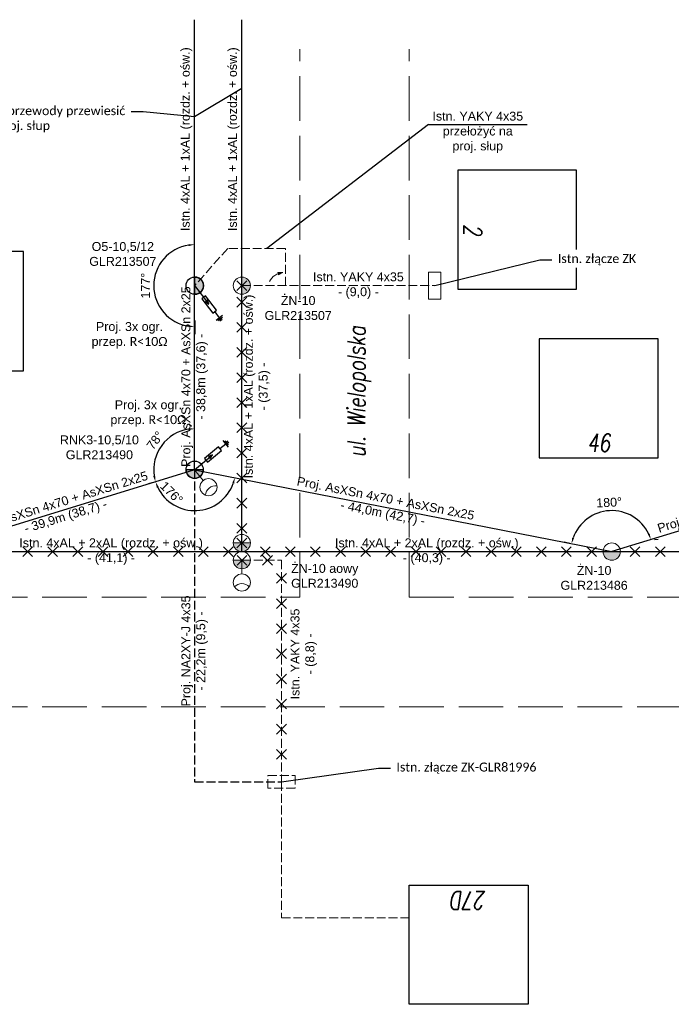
# Model space of a CAD drawing. Header units: metres. Extents: x 6536102 to 6570154, y 5559884 to 5568618.
# Tile 13 of 40: x 6541136 to 6541245, y 5564546 to 5564712. Entities that reach past the tile are written whole.
import ezdxf
from ezdxf import colors
from ezdxf.entities.mleader import LeaderData, LeaderLine
from ezdxf.lldxf.tags import DXFTag
from ezdxf.math import Vec2, Vec3

# ---------------------------------------------------------------- set-up
doc = ezdxf.new("R2010")
doc.units = ezdxf.units.M
doc.linetypes.add('1053', pattern=[2, 1.5, -0.5])
doc.layers.add('ELE_OSW', color=7, linetype='Continuous')
doc.layers.add('SCHEMATY_ELE', color=7, linetype='Continuous')
doc.styles.add('Romans_0.9', font='romans.shx', dxfattribs={"width": 0.75, "oblique": 9, "height": 0.1})
doc.styles.get("Standard").update_dxf_attribs({"font": 'arial.ttf'})
tags = doc.linetypes.add('ASXSN4X50+25', pattern='A,6.328383,-0.651518,["AsXSn 4x50+25",Standard,S=2.5,R=0,X=0,Y=-1.25],-25.651347,6.384745', length=39.015993).pattern_tags.tags
tags[6] = DXFTag(74, 10)
doc.dimstyles.new('ISO-25', dxfattribs={"dimtxt": 2.5, "dimasz": 2.5, "dimexe": 1.25, "dimexo": 0.625, "dimtad": 1, "dimtxsty": 'Standard', "dimcen": 2.5, "dimadec": 0, "dimazin": 0, "dimtfac": 1, "dimtmove": 0, "dimatfit": 3, "dimfxl": 1, "dimarcsym": 0})

# ---------------------------------------------------------------- blocks, each defined once
blk = doc.blocks.new('*D126')
at = {"color": 0, "linetype": 'ASXSN4X50+25', "lineweight": -2, "transparency": 16777216}
blk.add_arc((6541165.24, 5564636.22), 6.87, 205.4513, 340.505, dxfattribs=at)
at = {"color": 0, "linetype": 'ASXSN4X50+25', "transparency": 16777216}
for points in [[(6541158.87, 5564633.21), (6541159.18, 5564633.33), (6541158.66, 5564634.2)], [(6541171.55, 5564633.97), (6541171.88, 5564633.88), (6541171.98, 5564634.89)]]:
    blk.add_solid(points, dxfattribs=at)
at = {"layer": 'Defpoints', "color": 0, "linetype": 'ASXSN4X50+25', "transparency": 16777216}
for p in [(6541165.24, 5564636.22), (6541165.24, 5564636.22), (6541158.66, 5564634.2), (6541171.99, 5564634.89), (6541168.49, 5564630.17)]:
    blk.add_point(p, dxfattribs=at)
at = {"color": 0, "linetype": 'ASXSN4X50+25', "transparency": 16777216, "insert": (6541161.35, 5564632.35), "char_height": 1.8, "attachment_point": 5, "rotation": 314.881}
blk.add_mtext('{\\H0.83333x;176%%D}', dxfattribs=at)
blk = doc.blocks.new('*D132')
at = {"color": 0, "linetype": 'ASXSN4X50+25', "lineweight": -2, "transparency": 16777216}
for p, q in [((6541164.73, 5564643.48), (6541164.23, 5564643.85)), ((6541158.06, 5564634.01), (6541157.46, 5564633.83))]:
    blk.add_line(p, q, dxfattribs=at)
blk.add_arc((6541165.24, 5564636.22), 6.89, 98.3288, 188.7805, dxfattribs=at)
at = {"color": 0, "linetype": 'ASXSN4X50+25', "lineweight": 50, "transparency": 16777216}
for points in [[(6541164.23, 5564643.2), (6541164.25, 5564642.87), (6541165.24, 5564643.11)], [(6541158.59, 5564635.21), (6541158.27, 5564635.13), (6541158.65, 5564634.2)]]:
    blk.add_solid(points, dxfattribs=at)
at = {"layer": 'Defpoints', "color": 0, "linetype": 'ASXSN4X50+25', "lineweight": 50, "transparency": 16777216}
for p in [(6541165.24, 5564643.11), (6541161.22, 5564641.81), (6541165.24, 5564636.22), (6541165.24, 5564636.22), (6541158.66, 5564634.2)]:
    blk.add_point(p, dxfattribs=at)
at = {"color": 0, "linetype": 'ASXSN4X50+25', "transparency": 16777216, "insert": (6541158.58, 5564641.14), "char_height": 1.8, "attachment_point": 5, "rotation": 53.5546}
blk.add_mtext('{\\H0.83333x;78%%D}', dxfattribs=at)
blk = doc.blocks.new('_None')
blk = doc.blocks.new('*D233')
at = {"color": 0, "linetype": 'ASXSN4X50+25', "lineweight": -2, "transparency": 16777216}
for p, q in [((6541242.55, 5564624.53), (6541243.17, 5564624.56)), ((6541228.31, 5564623.85), (6541227.37, 5564624.04))]:
    blk.add_line(p, q, dxfattribs=at)
blk.add_arc((6541235.35, 5564622.47), 6.88, 25.4398, 160.5726, dxfattribs=at)
at = {"color": 0, "linetype": 'ASXSN4X50+25', "lineweight": 50, "transparency": 16777216}
for points in [[(6541229.02, 5564624.72), (6541228.7, 5564624.81), (6541228.59, 5564623.8)], [(6541241.72, 5564625.49), (6541241.41, 5564625.37), (6541241.93, 5564624.5)]]:
    blk.add_solid(points, dxfattribs=at)
at = {"layer": 'Defpoints', "color": 0, "linetype": 'ASXSN4X50+25', "lineweight": 50, "transparency": 16777216}
for p in [(6541237.96, 5564628.84), (6541241.93, 5564624.5), (6541228.92, 5564623.73), (6541235.35, 5564622.47), (6541235.35, 5564622.47)]:
    blk.add_point(p, dxfattribs=at)
at = {"color": 0, "linetype": 'ASXSN4X50+25', "transparency": 16777216, "insert": (6541234.91, 5564630.73), "char_height": 1.8, "attachment_point": 5, "rotation": 3.0062}
blk.add_mtext('{\\H0.83333x;180%%D}', dxfattribs=at)
blk = doc.blocks.new('*D235')
at = {"color": 0, "linetype": 'ASXSN4X50+25', "lineweight": -2, "transparency": 16777216}
blk.add_line((6541165.24, 5564661.28), (6541165.24, 5564659.01), dxfattribs=at)
blk.add_arc((6541165.24, 5564667.14), 6.89, 98.3288, 261.6712, dxfattribs=at)
at = {"color": 0, "linetype": 'ASXSN4X50+25', "lineweight": 50, "transparency": 16777216}
for points in [[(6541164.23, 5564674.12), (6541164.25, 5564673.79), (6541165.24, 5564674.03)], [(6541164.25, 5564660.5), (6541164.23, 5564660.16), (6541165.24, 5564660.26)]]:
    blk.add_solid(points, dxfattribs=at)
at = {"layer": 'Defpoints', "color": 0, "linetype": 'ASXSN4X50+25', "lineweight": 50, "transparency": 16777216}
for p in [(6541165.24, 5564674.03), (6541159.27, 5564670.58), (6541165.24, 5564667.14), (6541165.24, 5564667.14), (6541165.24, 5564661.91)]:
    blk.add_point(p, dxfattribs=at)
at = {"color": 0, "linetype": 'ASXSN4X50+25', "transparency": 16777216, "insert": (6541156.97, 5564667.14), "char_height": 1.8, "attachment_point": 5, "rotation": 90}
blk.add_mtext('{\\H0.83333x;177%%D}', dxfattribs=at)

msp = doc.modelspace()

# ---------------------------------------------------------------- hatches: boundary and pattern name
at = {"layer": 'SCHEMATY_ELE', "linetype": '1053', "lineweight": 18}
h = msp.add_hatch(color=256, dxfattribs=at)
h.dxf.hatch_style = 1
h.paths.add_polyline_path([(6541180.031, 5564669.37), (6541179.228, 5564669.346), (6541179.329, 5564668.98)])
at = {"layer": 'SCHEMATY_ELE', "lineweight": 30}
h = msp.add_hatch(color=0, dxfattribs=at)
h.dxf.hatch_style = 1
edge = h.paths.add_edge_path()
edge.add_line((6541165.235, 5564668.588), (6541165.235, 5564665.696))
edge.add_arc((6541165.309, 5564667.142), 1.448, 267.0832, 452.9168)
at = {"layer": 'SCHEMATY_ELE', "lineweight": 18}
h = msp.add_hatch(color=8, dxfattribs=at)
h.dxf.hatch_style = 1
edge = h.paths.add_edge_path()
edge.add_line((6541173.164, 5564668.588), (6541173.164, 5564665.696))
edge.add_arc((6541173.164, 5564667.142), 1.446, 270, 450)
at = {"layer": 'SCHEMATY_ELE', "lineweight": 30}
h = msp.add_hatch(color=7, dxfattribs=at)
h.dxf.hatch_style = 1
h.paths.add_polyline_path([(6541167.037, 5564664.443), (6541167.621, 5564664.038), (6541167.379, 5564664.706)])
h = msp.add_hatch(color=7, dxfattribs=at)
h.dxf.hatch_style = 1
h.paths.add_polyline_path([(6541167.861, 5564638.129), (6541168.243, 5564638.728), (6541167.585, 5564638.461)])
h = msp.add_hatch(color=0, dxfattribs=at)
h.dxf.hatch_style = 1
edge = h.paths.add_edge_path()
edge.add_line((6541166.681, 5564636.222), (6541163.789, 5564636.222))
edge.add_arc((6541165.235, 5564636.222), 1.446, 180, 360)
at = {"layer": 'SCHEMATY_ELE', "lineweight": 18}
h = msp.add_hatch(color=8, dxfattribs=at)
h.dxf.hatch_style = 1
edge = h.paths.add_edge_path()
edge.add_line((6541174.61, 5564623.918), (6541171.718, 5564623.918))
edge.add_arc((6541173.164, 5564623.918), 1.446, 180, 360)
h = msp.add_hatch(color=8, dxfattribs=at)
h.dxf.hatch_style = 1
edge = h.paths.add_edge_path()
edge.add_line((6541236.794, 5564622.472), (6541233.902, 5564622.472))
edge.add_arc((6541235.348, 5564622.472), 1.446, 180, 360)
h = msp.add_hatch(color=8, dxfattribs=at)
h.dxf.hatch_style = 1
edge = h.paths.add_edge_path()
edge.add_line((6541174.615, 5564621.026), (6541171.724, 5564621.026))
edge.add_arc((6541173.17, 5564621.026), 1.446, 180, 360)

# ---------------------------------------------------------------- linework, layer by layer
at = {"color": 8}
for p, q in [((6541165.235, 5564667.142), (6541165.235, 5564711.811)), ((6541173.164, 5564667.142), (6541173.164, 5564711.811)), ((6541173.164, 5564622.472), (6541173.164, 5564667.142)), ((6541120.566, 5564622.472), (6541173.164, 5564622.472)), ((6541173.164, 5564622.472), (6541235.348, 5564622.472)), ((6541235.348, 5564622.472), (6541287.946, 5564622.472))]:
    msp.add_line(p, q, dxfattribs=at)
at = {"color": 0, "linetype": '1053', "lineweight": 9, "ltscale": 5}
for p, q in [((6541182.898, 5564614.821), (6541182.898, 5564706.85)), ((6541201.314, 5564614.821), (6541201.314, 5564706.85)), ((6541069.617, 5564614.821), (6541182.898, 5564614.821)), ((6541201.314, 5564614.821), (6541541.659, 5564614.821)), ((6541069.617, 5564596.405), (6541298.134, 5564596.405))]:
    msp.add_line(p, q, dxfattribs=at)
for q in [(6541177.381, 5564673.398), (6541221.135, 5564694.211)]:
    msp.add_line((6541204.52, 5564694.211), q)
at = {"lineweight": 30}
for p, q in [((6541165.235, 5564636.222), (6541165.235, 5564667.142)), ((6541165.235, 5564636.222), (6541120.566, 5564622.472)), ((6541165.235, 5564636.222), (6541235.348, 5564622.472)), ((6541280.017, 5564636.222), (6541235.348, 5564622.472))]:
    msp.add_line(p, q, dxfattribs=at)
at = {"color": 1}
for p, q in [((6541173.98, 5564666.325), (6541172.347, 5564667.958)), ((6541172.347, 5564666.325), (6541173.98, 5564667.958)), ((6541173.98, 5564663.548), (6541172.347, 5564665.181)), ((6541172.347, 5564663.548), (6541173.98, 5564665.181)), ((6541173.98, 5564659.329), (6541172.347, 5564660.962)), ((6541172.347, 5564659.329), (6541173.98, 5564660.962)), ((6541173.98, 5564655.109), (6541172.347, 5564656.742)), ((6541172.347, 5564655.109), (6541173.98, 5564656.742)), ((6541173.98, 5564650.89), (6541172.347, 5564652.523)), ((6541172.347, 5564650.89), (6541173.98, 5564652.523)), ((6541173.98, 5564646.671), (6541172.347, 5564648.304)), ((6541172.347, 5564646.671), (6541173.98, 5564648.304)), ((6541173.98, 5564642.451), (6541172.347, 5564644.084)), ((6541172.347, 5564642.451), (6541173.98, 5564644.084)), ((6541173.98, 5564638.232), (6541172.347, 5564639.865)), ((6541172.347, 5564638.232), (6541173.98, 5564639.865)), ((6541173.98, 5564634.012), (6541172.347, 5564635.645)), ((6541172.347, 5564634.012), (6541173.98, 5564635.645)), ((6541173.98, 5564629.793), (6541172.347, 5564631.426)), ((6541172.347, 5564629.793), (6541173.98, 5564631.426)), ((6541173.98, 5564625.574), (6541172.347, 5564627.207)), ((6541172.347, 5564625.574), (6541173.98, 5564627.207)), ((6541172.347, 5564624.735), (6541173.98, 5564623.102)), ((6541173.98, 5564624.735), (6541172.347, 5564623.102)), ((6541136.338, 5564621.655), (6541137.971, 5564623.288)), ((6541136.338, 5564623.288), (6541137.971, 5564621.655)), ((6541140.558, 5564621.655), (6541142.191, 5564623.288)), ((6541140.558, 5564623.288), (6541142.191, 5564621.655)), ((6541144.777, 5564621.655), (6541146.41, 5564623.288)), ((6541144.777, 5564623.288), (6541146.41, 5564621.655)), ((6541148.997, 5564621.655), (6541150.63, 5564623.288)), ((6541148.997, 5564623.288), (6541150.63, 5564621.655)), ((6541153.216, 5564621.655), (6541154.849, 5564623.288)), ((6541153.216, 5564623.288), (6541154.849, 5564621.655)), ((6541157.435, 5564621.655), (6541159.068, 5564623.288)), ((6541157.435, 5564623.288), (6541159.068, 5564621.655)), ((6541161.655, 5564621.655), (6541163.288, 5564623.288)), ((6541161.655, 5564623.288), (6541163.288, 5564621.655)), ((6541165.873, 5564621.655), (6541167.506, 5564623.288)), ((6541165.873, 5564623.288), (6541167.506, 5564621.655)), ((6541170.093, 5564621.655), (6541171.726, 5564623.288)), ((6541170.093, 5564623.288), (6541171.726, 5564621.655)), ((6541176.288, 5564621.655), (6541177.921, 5564623.288)), ((6541176.288, 5564623.288), (6541177.921, 5564621.655)), ((6541180.507, 5564621.655), (6541182.141, 5564623.288)), ((6541180.507, 5564623.288), (6541182.141, 5564621.655)), ((6541184.727, 5564621.655), (6541186.36, 5564623.288)), ((6541184.727, 5564623.288), (6541186.36, 5564621.655)), ((6541188.946, 5564621.655), (6541190.579, 5564623.288)), ((6541188.946, 5564623.288), (6541190.579, 5564621.655)), ((6541193.166, 5564621.655), (6541194.799, 5564623.288)), ((6541193.166, 5564623.288), (6541194.799, 5564621.655)), ((6541197.385, 5564621.655), (6541199.018, 5564623.288)), ((6541197.385, 5564623.288), (6541199.018, 5564621.655)), ((6541201.604, 5564621.655), (6541203.237, 5564623.288)), ((6541201.604, 5564623.288), (6541203.237, 5564621.655)), ((6541205.824, 5564621.655), (6541207.457, 5564623.288)), ((6541205.824, 5564623.288), (6541207.457, 5564621.655)), ((6541210.043, 5564621.655), (6541211.676, 5564623.288)), ((6541210.043, 5564623.288), (6541211.676, 5564621.655)), ((6541214.263, 5564621.655), (6541215.896, 5564623.288)), ((6541214.263, 5564623.288), (6541215.896, 5564621.655)), ((6541218.482, 5564621.655), (6541220.115, 5564623.288)), ((6541218.482, 5564623.288), (6541220.115, 5564621.655)), ((6541222.701, 5564621.655), (6541224.334, 5564623.288)), ((6541222.701, 5564623.288), (6541224.334, 5564621.655)), ((6541226.919, 5564621.655), (6541228.552, 5564623.288)), ((6541226.919, 5564623.288), (6541228.552, 5564621.655)), ((6541231.139, 5564621.655), (6541232.772, 5564623.288)), ((6541231.139, 5564623.288), (6541232.772, 5564621.655)), ((6541238.462, 5564621.655), (6541240.096, 5564623.288)), ((6541238.462, 5564623.288), (6541240.096, 5564621.655)), ((6541242.682, 5564621.655), (6541244.315, 5564623.288)), ((6541242.682, 5564623.288), (6541244.315, 5564621.655)), ((6541172.353, 5564621.843), (6541173.986, 5564620.21)), ((6541173.986, 5564621.843), (6541172.353, 5564620.21)), ((6541176.661, 5564621.843), (6541178.294, 5564620.21)), ((6541178.294, 5564621.843), (6541176.661, 5564620.21)), ((6541179.016, 5564618.782), (6541180.649, 5564617.149)), ((6541180.649, 5564618.782), (6541179.016, 5564617.149)), ((6541179.016, 5564614.562), (6541180.649, 5564612.929)), ((6541180.649, 5564614.562), (6541179.016, 5564612.929)), ((6541179.016, 5564610.343), (6541180.649, 5564608.71)), ((6541180.649, 5564610.343), (6541179.016, 5564608.71)), ((6541179.016, 5564606.124), (6541180.649, 5564604.491)), ((6541180.649, 5564606.124), (6541179.016, 5564604.491)), ((6541179.016, 5564601.904), (6541180.649, 5564600.271)), ((6541180.649, 5564601.904), (6541179.016, 5564600.271)), ((6541179.016, 5564597.685), (6541180.649, 5564596.052)), ((6541180.649, 5564597.685), (6541179.016, 5564596.052)), ((6541179.016, 5564593.465), (6541180.649, 5564591.832)), ((6541180.649, 5564593.465), (6541179.016, 5564591.832)), ((6541179.016, 5564589.246), (6541180.649, 5564587.613)), ((6541180.649, 5564589.246), (6541179.016, 5564587.613))]:
    msp.add_line(p, q, dxfattribs=at)
at = {"color": 8, "ltscale": 0.5}
for points in [[(6541209.449, 5564686.538), (6541209.449, 5564666.538), (6541229.449, 5564666.538), (6541229.449, 5564686.538)], [(6541116.468, 5564652.858), (6541136.468, 5564652.858), (6541136.468, 5564672.858), (6541116.468, 5564672.858)], [(6541223.158, 5564638.199), (6541243.158, 5564638.199), (6541243.158, 5564658.199), (6541223.158, 5564658.199)], [(6541201.282, 5564566.433), (6541221.282, 5564566.433), (6541221.282, 5564546.433), (6541201.282, 5564546.433)]]:
    msp.add_lwpolyline(points, close=True, dxfattribs=at)
at = {"layer": 'SCHEMATY_ELE', "color": 7, "lineweight": 30}
for p, q in [((6541165.235, 5564667.142), (6541167.621, 5564664.038)), ((6541168.608, 5564662.753), (6541169.379, 5564661.75)), ((6541168.825, 5564661.324), (6541169.932, 5564662.175)), ((6541169.157, 5564661.281), (6541169.889, 5564661.844)), ((6541169.481, 5564661.232), (6541169.852, 5564661.518)), ((6541170.907, 5564640.039), (6541170.013, 5564641.111)), ((6541170.937, 5564640.371), (6541170.346, 5564641.081)), ((6541170.973, 5564640.697), (6541170.673, 5564641.057)), ((6541169.488, 5564639.765), (6541170.46, 5564640.575)), ((6541165.235, 5564636.222), (6541168.243, 5564638.728))]:
    msp.add_line(p, q, dxfattribs=at)
at = {"layer": 'SCHEMATY_ELE', "color": 8, "linetype": '1053', "lineweight": 18}
msp.add_line((6541173.164, 5564667.142), (6541205.604, 5564667.142), dxfattribs=at)
at = {"layer": 'SCHEMATY_ELE', "color": 8, "lineweight": 18}
for p, q in [((6541166.664, 5564634.425), (6541165.235, 5564636.222)), ((6541173.17, 5564618.731), (6541173.17, 5564621.026))]:
    msp.add_line(p, q, dxfattribs=at)
at = {"layer": 'SCHEMATY_ELE', "color": 8, "linetype": '1053', "lineweight": 18}
for points in [[(6541180.49, 5564667.142), (6541180.49, 5564673.398), (6541170.804, 5564673.398), (6541165.235, 5564667.142)], [(6541173.17, 5564621.026), (6541179.832, 5564621.026), (6541179.832, 5564583.799)], [(6541179.832, 5564583.799), (6541179.832, 5564560.942), (6541201.282, 5564560.942)]]:
    msp.add_lwpolyline(points, dxfattribs=at)
at = {"layer": 'SCHEMATY_ELE', "linetype": '1053', "lineweight": 18}
msp.add_lwpolyline([(6541180.031, 5564669.37), (6541179.228, 5564669.346), (6541179.329, 5564668.98), (6541180.031, 5564669.37)], dxfattribs=at)
at = {"layer": 'SCHEMATY_ELE', "color": 8, "lineweight": 18}
msp.add_lwpolyline([(6541204.564, 5564664.861), (6541204.564, 5564669.422), (6541206.643, 5564669.422), (6541206.643, 5564664.861)], close=True, dxfattribs=at)
at = {"layer": 'SCHEMATY_ELE', "color": 0, "lineweight": 30}
for points in [[(6541165.235, 5564668.588), (6541165.235, 5564665.696, 1.0522489)], [(6541166.681, 5564636.222), (6541163.789, 5564636.222, 1)]]:
    msp.add_lwpolyline(points, format="xyb", close=True, dxfattribs=at)
at = {"layer": 'SCHEMATY_ELE', "color": 8, "lineweight": 18}
for points in [[(6541173.164, 5564668.588), (6541173.164, 5564665.696, 1)], [(6541174.61, 5564623.918), (6541171.718, 5564623.918, 1)], [(6541236.794, 5564622.472), (6541233.902, 5564622.472, 1)], [(6541174.615, 5564621.026), (6541171.724, 5564621.026, 1)]]:
    msp.add_lwpolyline(points, format="xyb", close=True, dxfattribs=at)
at = {"layer": 'SCHEMATY_ELE', "color": 7, "lineweight": 30}
for points in [[(6541168.93, 5564663), (6541167.082, 5564665.405), (6541166.438, 5564664.91), (6541168.286, 5564662.505)], [(6541167.037, 5564664.443), (6541167.621, 5564664.038), (6541167.379, 5564664.706)], [(6541169.228, 5564640.077), (6541166.898, 5564638.136), (6541167.418, 5564637.512), (6541169.748, 5564639.453)], [(6541167.861, 5564638.129), (6541168.243, 5564638.728), (6541167.585, 5564638.461)]]:
    msp.add_lwpolyline(points, close=True, dxfattribs=at)
at = {"layer": 'SCHEMATY_ELE', "color": 0, "linetype": '1053', "lineweight": 30}
msp.add_lwpolyline([(6541165.235, 5564636.222), (6541165.235, 5564583.799), (6541179.832, 5564583.799)], dxfattribs=at)
at = {"layer": 'SCHEMATY_ELE', "color": 8, "lineweight": 18}
for points in [[(6541168.996, 5564633.493, 0.4360015), (6541167.048, 5564631.943)], [(6541174.414, 5564616.549, 0.4360015), (6541171.925, 5564616.549)]]:
    msp.add_lwpolyline(points, format="xyb", dxfattribs=at)
at = {"layer": 'SCHEMATY_ELE', "color": 8, "linetype": '1053', "lineweight": 18}
msp.add_lwpolyline([(6541177.552, 5564584.839), (6541182.113, 5564584.839), (6541182.113, 5564582.759), (6541177.552, 5564582.759)], close=True, dxfattribs=at)
at = {"layer": 'SCHEMATY_ELE', "color": 0, "lineweight": 30}
for centre in [(6541165.235, 5564667.142), (6541165.235, 5564636.222)]:
    msp.add_circle(centre, 1.446, dxfattribs=at)
at = {"layer": 'SCHEMATY_ELE', "color": 8, "lineweight": 18}
for centre in [(6541173.164, 5564667.142), (6541167.564, 5564633.294), (6541173.164, 5564623.918), (6541173.17, 5564621.026), (6541235.348, 5564622.472), (6541173.17, 5564617.285)]:
    msp.add_circle(centre, 1.446, dxfattribs=at)
at = {"layer": 'SCHEMATY_ELE', "lineweight": 18}
msp.add_arc((6541180.362, 5564666.538), 2.852, 96.68099, 153.4364, dxfattribs=at)

# ---------------------------------------------------------------- texts
at = {"layer": 'SCHEMATY_ELE', "color": 8, "lineweight": 18, "char_height": 1.5, "attachment_point": 5}
for s, insert, rotation in [('Istn. YAKY 4x35^Jprzełożyć na ^Jproj. słup', (6541212.828, 5564692.884), 360), ('Istn. YAKY 4x35^J- (9,0) -', (6541192.759, 5564667.142), 360), ('Istn. 4xAL + 1xAL (rozdz. + ośw.)^J- (37,5) -', (6541175.734, 5564650.204), 90), ('Istn. YAKY 4x35^J- (8,8) -', (6541183.576, 5564605.276), 90)]:
    msp.add_mtext_dynamic_manual_height_columns(s, width=32.99464, gutter_width=1.187, heights=[0], dxfattribs=dict(at, insert=insert, rotation=rotation))
at = {"layer": 'SCHEMATY_ELE', "color": 7, "lineweight": 18, "char_height": 3, "style": 'Romans_0.9'}
for s, width, insert, attachment_point, rotation in [('2', 4.61525, (6541211.999, 5564676.538), 5, 270), ('ul. Wielopolska', 105.81054, (6541192.915, 5564638.28), 4, 90), ('27D', 4.61525, (6541211.282, 5564563.883), 5, 180)]:
    msp.add_mtext_dynamic_manual_height_columns(s, width=width, gutter_width=12.5, heights=[0], dxfattribs=dict(at, insert=insert, attachment_point=attachment_point, rotation=rotation))
at = {"layer": 'SCHEMATY_ELE', "color": 0, "lineweight": 18, "char_height": 1.5}
for s, width, insert, attachment_point in [('\\pxt13;O5-10,5/12^JGLR213507', 13.61035, (6541153.164, 5564670.444), 8), ('Proj. 3x ogr. ^Jprzep. {\\A1;\\fCalibri|b0|i0|c238|p34;\\C256;R<10Ω}', 32.99464, (6541154.29, 5564658.798), 5), ('Proj. 3x ogr. ^Jprzep. {\\A1;\\fCalibri|b0|i0|c238|p34;\\C256;R<10Ω}', 32.99464, (6541157.457, 5564645.659), 5), ('\\pxt13;RNK3-10,5/10^JGLR213490', 13.61035, (6541149.223, 5564637.966), 8)]:
    msp.add_mtext_dynamic_manual_height_columns(s, width=width, gutter_width=1.187, heights=[0], dxfattribs=dict(at, insert=insert, attachment_point=attachment_point))
at = {"layer": 'SCHEMATY_ELE', "color": 0, "lineweight": 18, "char_height": 1.5, "attachment_point": 5}
for s, insert, rotation in [('Proj. AsXSn 4x70 + AsXSn 2x25^J- 38,8m (37,6) -', (6541165.235, 5564651.859), 90), ('Proj. AsXSn 4x70 + AsXSn 2x25^J- 39,9m (38,7) -', (6541143.233, 5564629.414), 17.19472), ('Proj. AsXSn 4x70 + AsXSn 2x25^J- 44,0m (42,7) -', (6541197.061, 5564629.981), 348.90435), ('Proj. AsXSn 4x70 + AsXSn 2x25^J- 38,0m (36,8) -', (6541258.016, 5564629.414), 17.19472), ('Proj. NA2XY-J 4x35^J- 22,2m (9,5) -', (6541165.235, 5564605.784), 90)]:
    msp.add_mtext_dynamic_manual_height_columns(s, width=32.99464, gutter_width=1.187, heights=[0], dxfattribs=dict(at, insert=insert, rotation=rotation))
at = {"layer": 'SCHEMATY_ELE', "color": 8, "lineweight": 18, "char_height": 1.5}
for s, width, insert, attachment_point in [('\\pxt13;ŻN-10^JGLR213507', 13.61035, (6541182.637, 5564663.369), 5), ('Istn. 4xAL + 2xAL (rozdz. + ośw.)^J- (41,1) -', 32.99464, (6541151.195, 5564622.472), 5), ('Istn. 4xAL + 2xAL (rozdz. + ośw.)^J- (40,3) -', 32.99464, (6541204.256, 5564622.472), 5), ('\\pxt13;ŻN-10 aowy^JGLR213490', 13.61035, (6541187.102, 5564616.382), 8), ('\\pxt13;ŻN-10^JGLR213486', 13.61035, (6541232.381, 5564616.04), 8)]:
    msp.add_mtext_dynamic_manual_height_columns(s, width=width, gutter_width=1.187, heights=[0], dxfattribs=dict(at, insert=insert, attachment_point=attachment_point))
at = {"layer": 'SCHEMATY_ELE', "color": 7, "lineweight": 18, "insert": (6541233.158, 5564640.75), "char_height": 3, "attachment_point": 5, "style": 'Romans_0.9'}
msp.add_mtext_dynamic_manual_height_columns('46', width=4.61525, gutter_width=12.5, heights=[0], dxfattribs=at)

# ---------------------------------------------------------------- dimensions: what is measured, and where the dimension line sits
at = {"color": 0, "linetype": 'ASXSN4X50+25'}
for base, line1, line2, text, picture, middle in [((6541159.272, 5564670.584), ((6541165.235, 5564674.027), (6541165.235, 5564667.142)), ((6541165.235, 5564667.142), (6541165.235, 5564661.906)), '{\\H0.83333x;177%%D}', '*D235', (6541156.972, 5564667.142)), ((6541161.217, 5564641.813), ((6541165.235, 5564643.108), (6541165.235, 5564636.222)), ((6541165.235, 5564636.222), (6541158.662, 5564634.199)), '{\\H0.83333x;78%%D}', '*D132', (6541158.578, 5564641.139)), ((6541237.959, 5564628.841), ((6541241.927, 5564624.497), (6541235.348, 5564622.472)), ((6541235.348, 5564622.472), (6541228.919, 5564623.733)), '{\\H0.83333x;180%%D}', '*D233', (6541234.914, 5564630.735))]:
    dim = msp.add_angular_dim_2l(base=base, line1=line1, line2=line2, text=text, dimstyle='ISO-25', override={"dimtxt": 1.8, "dimasz": 1}, dxfattribs=at)
    dim.commit()
    dim.dimension.update_dxf_attribs({"geometry": picture, "text_midpoint": middle})
dim = msp.add_angular_dim_2l(base=(6541168.491, 5564630.168), line1=((6541158.655, 5564634.197), (6541165.235, 5564636.222)), line2=((6541165.235, 5564636.222), (6541171.99, 5564634.89)), text='{\\H0.83333x;176%%D}', dimstyle='ISO-25', override={"dimtxt": 1.8, "dimasz": 1}, dxfattribs=at)
dim.commit()
dim.dimension.update_dxf_attribs({"geometry": '*D126', "text_midpoint": (6541160.364, 5564631.371), "dimtype": 162})

# ---------------------------------------------------------------- next in the draw order: leaders
at = {"layer": 'ELE_OSW', "color": 7, "linetype": 'Continuous', "lineweight": 18}
ml = msp.add_multileader_mtext('Standard', dxfattribs=at)
ml.set_content('{\\fCalibri|b0|i0|c238|p34;\\Q0;\\W1;Istn. przewody przewiesić na proj. słup}', color=7, style='Romans_0.9')
ml.set_leader_properties()
ml.set_arrow_properties(name='NONE')
ml.build(insert=Vec2(0, 0))
ml.multileader.update_dxf_attribs({"has_text_frame": 1, "dogleg_length": 2})
ctx = ml.context
ctx.base_point, ctx.char_height, ctx.landing_gap_size, ctx.plane_origin = Vec3(6541128.14, 5564696.316), 1.5, 1, Vec3(6541178.329, 5564700.942)
notes = []
notes.append((ctx, [(0, (1, 1, 0), (6541156.552, 5564696.316), (-1, 0), 2, [(0, [(6541173.164, 5564700.248), (6541165.235, 5564695.51)], 0, [])])]))
ctx.mtext.insert, ctx.mtext.width, ctx.mtext.defined_height, ctx.mtext.flow_direction = Vec3(6541129.14, 5564697.276), 24.92885, 6.625, 5
ctx.mtext.has_bg_fill, ctx.mtext.bg_color, ctx.mtext.bg_scale_factor, ctx.mtext.bg_transparency, ctx.mtext.use_window_bg_color = 1, -1027028792, 1.5, 0, 1
ml = msp.add_multileader_mtext('Standard', dxfattribs=at)
ml.set_content('{\\fCalibri|b0|i0|c238|p34;\\Q0;\\W1;Istn. złącze ZK}', color=7, style='Romans_0.9')
ml.set_leader_properties()
ml.set_arrow_properties(name='NONE')
ml.build(insert=Vec2(0, 0))
ml.multileader.update_dxf_attribs({"has_text_frame": 1, "dogleg_length": 2})
ctx = ml.context
ctx.base_point, ctx.char_height, ctx.landing_gap_size, ctx.plane_origin = Vec3(6541225.281, 5564671.475), 1.5, 1, Vec3(6541273.303, 5564685.207)
notes.append((ctx, [(1, (1, 1, 0), (6541223.281, 5564671.475), (1, 0), 2, [(1, [(6541205.604, 5564667.142)], 0, [])])]))
ctx.mtext.insert, ctx.mtext.width, ctx.mtext.defined_height, ctx.mtext.flow_direction = Vec3(6541226.281, 5564672.436), 25.56839, 6.625, 5
ctx.mtext.has_bg_fill, ctx.mtext.bg_color, ctx.mtext.bg_scale_factor, ctx.mtext.bg_transparency, ctx.mtext.use_window_bg_color = 1, -1027028792, 1.5, 0, 1
ml = msp.add_multileader_mtext('Standard', dxfattribs=at)
ml.set_content('{\\fCalibri|b0|i0|c238|p34;\\Q0;\\W1;Istn. złącze ZK-GLR81996}', color=7, style='Romans_0.9')
ml.set_leader_properties()
ml.set_arrow_properties(name='NONE')
ml.build(insert=Vec2(0, 0))
ml.multileader.update_dxf_attribs({"has_text_frame": 1, "dogleg_length": 2})
ctx = ml.context
ctx.base_point, ctx.char_height, ctx.landing_gap_size, ctx.plane_origin = Vec3(6541198.154, 5564586.074), 1.5, 1, Vec3(6541246.176, 5564599.806)
notes.append((ctx, [(1, (1, 1, 0), (6541196.154, 5564586.074), (1, 0), 2, [(1, [(6541179.832, 5564583.799)], 0, [])])]))
ctx.mtext.insert, ctx.mtext.width, ctx.mtext.defined_height, ctx.mtext.flow_direction = Vec3(6541199.154, 5564587.035), 25.56839, 6.625, 5
ctx.mtext.has_bg_fill, ctx.mtext.bg_color, ctx.mtext.bg_scale_factor, ctx.mtext.bg_transparency, ctx.mtext.use_window_bg_color = 1, -1027028792, 1.5, 0, 1
for ctx, leaders in notes:
    for number, flags, end, landing, length, lines in leaders:
        leader = LeaderData()
        leader.index, (leader.has_last_leader_line, leader.has_dogleg_vector, leader.attachment_direction) = number, flags
        leader.last_leader_point, leader.dogleg_vector, leader.dogleg_length = Vec3(end), Vec3(landing), length
        for number, points, colour, breaks in lines:
            line = LeaderLine()
            line.index, line.vertices, line.color, line.breaks = number, Vec3.list(points), colors.encode_raw_color(colour), breaks
            leader.lines.append(line)
        ctx.leaders.append(leader)

# ---------------------------------------------------------------- next in the draw order: texts
at = {"layer": 'SCHEMATY_ELE', "color": 8, "lineweight": 18, "char_height": 1.5, "attachment_point": 5, "rotation": 90}
for insert in [(6541163.875, 5564691.742), (6541171.803, 5564691.742)]:
    msp.add_mtext_dynamic_manual_height_columns('Istn. 4xAL + 1xAL (rozdz. + ośw.)', width=32.99464, gutter_width=1.187, heights=[0], dxfattribs=dict(at, insert=insert))

doc.saveas('drawing.dxf')
